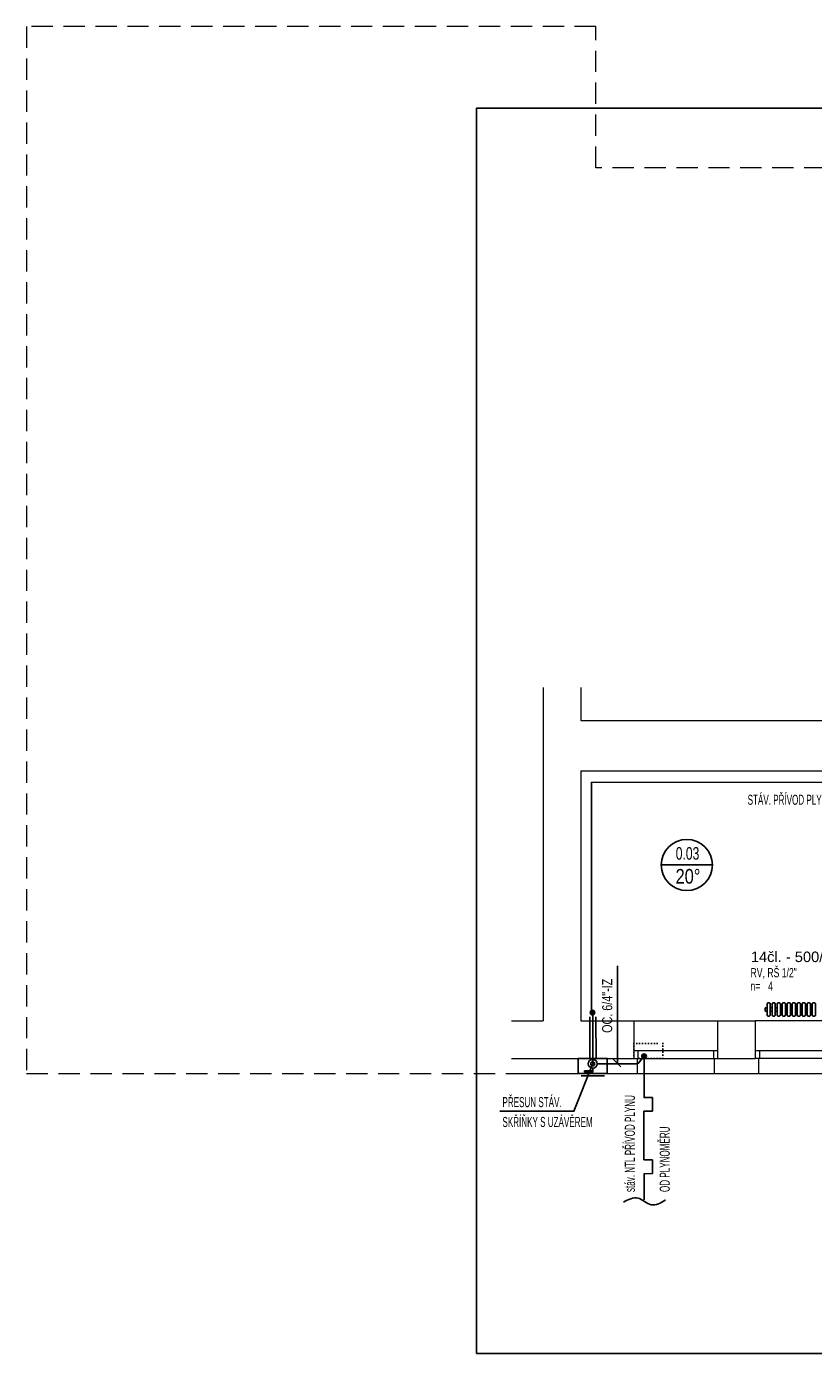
# Model space of a CAD drawing. Header units: millimetres. Extents: x 2424458 to 5109721, y -2781114 to -1335434.
# Tile 36 of 59: x 2547786 to 2557169, y -1394170 to -1378347. Entities that reach past the tile are written whole.
import ezdxf
from ezdxf.enums import TextEntityAlignment as Align

# ---------------------------------------------------------------- set-up
doc = ezdxf.new("R2010")
doc.units = ezdxf.units.MM
doc.header["$LTSCALE"] = 20
doc.header["$MEASUREMENT"] = 0
for name, pattern in [('DASHED', [19.05, 12.7, -6.35]), ('DOT', [0.25, 0, -0.25]), ('ČERCHOVANÁ', [25.4, 12.7, -6.35, 0, -6.35])]:
    doc.linetypes.add(name, pattern=pattern)
for name, color, linetype in [('ARMATURY', 2, 'Continuous'), ('CKTU0_1M', 1, 'Continuous'), ('KOTY', 2, 'Continuous'), ('PLYN', 4, 'Continuous'), ('slepák', 8, 'Continuous'), ('UT', 6, 'Continuous'), ('VNITŘVODA', 30, 'ČERCHOVANÁ'), ('Čísla místností', 7, 'Continuous')]:
    doc.layers.add(name, color=color, linetype=linetype)
doc.layers.add('Rámečky', color=7, linetype='Continuous', lineweight=25)
doc.layers.add('TZB TEXT', color=3, linetype='Continuous', lineweight=18)
doc.styles.add('ARIEL', font='ARIAL.TTF')
doc.styles.add('ROMAN', font='ic-romans.shx')
doc.styles.add('ROMANS', font='ic-romans.shx', dxfattribs={"width": 0.8})
doc.linetypes.add('PLYN_ROZVOD', pattern='A,35,-15,[127,cadkon.shx,S=5,R=0,X=0,Y=0],-15', length=65)

# ---------------------------------------------------------------- blocks, each defined once
blk = doc.blocks.new('*U727', base_point=(31500, 0))
at = {"layer": 'Rámečky', "linetype": 'Continuous'}
for p, q in [((31500, 14850), (0, 14850)), ((0, 14850), (0, 0)), ((0, 0), (31500, 0))]:
    blk.add_line(p, q, dxfattribs=at)

msp = doc.modelspace()

# ---------------------------------------------------------------- hatches: boundary and pattern name
at = {"layer": 'PLYN'}
for points in [[(2554506.7, -1390106, 1), (2554561.4, -1390106, 1)], [(2555118.9, -1390623.6, 1), (2555173.3, -1390629.1, 1)]]:
    msp.add_hatch(color=2, dxfattribs=at).paths.add_polyline_path(points)

# ---------------------------------------------------------------- linework, layer by layer
at = {"color": 7, "linetype": 'DOT', "ltscale": 200}
msp.add_line((2554462.2, -1390581.7), (2554462.2, -1390651.7), dxfattribs=at)
at = {"color": 7, "linetype": 'Continuous'}
msp.add_lwpolyline([(2553430.5, -1391282.5), (2554312.9, -1391282.5), (2554540.3, -1390711.9)], dxfattribs=at)
at = {"linetype": 'Continuous', "start_tangent": (-0.9983824, -0.0568557)}
msp.add_spline([(2554902.1, -1392365.9), (2555075.8, -1392316.9), (2555234, -1392395.5), (2555399.8, -1392342.1), (2555406.1, -1392337.2)], degree=3, dxfattribs=at)
at = {"layer": 'ARMATURY', "linetype": 'Continuous'}
for p, q in [((2554833.8, -1390715.8), (2554833.8, -1389549.1)), ((2554501.4, -1390157.3), (2554501.7, -1390659.3)), ((2554574.3, -1390155.8), (2554576.2, -1390659)), ((2554772.9, -1390651.7), (2554872.1, -1390750.9)), ((2554439.8, -1390797.9), (2554538.3, -1390797.7)), ((2554439.8, -1390813.8), (2554439.8, -1390797.9)), ((2554538.4, -1390813.6), (2554439.8, -1390813.8)), ((2554538.2, -1390769.1), (2554538.4, -1390813.6)), ((2554397.4, -1390857.7), (2554675.8, -1390857.7))]:
    msp.add_line(p, q, dxfattribs=at)
at = {"layer": 'ARMATURY', "linetype": 'DOT', "ltscale": 7}
msp.add_lwpolyline([(2555026.3, -1390471.7), (2555372.9, -1390471.7), (2555372.9, -1390651.7), (2555026.3, -1390651.7)], close=True, dxfattribs=at)
at = {"layer": 'ARMATURY', "linetype": 'Continuous'}
msp.add_lwpolyline([(2554364.2, -1390651.7), (2554710.8, -1390651.7), (2554710.8, -1390831.7), (2554364.2, -1390831.7)], close=True, dxfattribs=at)
for centre, radius in [((2554537.5, -1390715.8), 53.3), ((2554537.5, -1390715.8), 24.3), ((2555149.1, -1390625.5), 25)]:
    msp.add_circle(centre, radius, dxfattribs=at)
at = {"layer": 'CKTU0_1M', "linetype": 'DASHED', "ltscale": 10}
for p, q in [((2555149.2, -1390651.7), (2555152.1, -1391121.6)), ((2555147.5, -1391860.3), (2555146.1, -1391281.5)), ((2555149.9, -1392025.9), (2555149.7, -1392339.4))]:
    msp.add_line(p, q, dxfattribs=at)
at = {"layer": 'CKTU0_1M'}
for p, q in [((2555145.7, -1391115.9), (2555248.2, -1391115.7)), ((2555248.2, -1391115.7), (2555248.6, -1391281.3)), ((2555248.6, -1391281.3), (2555146.1, -1391281.5)), ((2555147.5, -1391860.3), (2555249.9, -1391860)), ((2555249.9, -1391860), (2555250.3, -1392025.6)), ((2555250.3, -1392025.6), (2555147.9, -1392025.9))]:
    msp.add_line(p, q, dxfattribs=at)
at = {"layer": 'PLYN', "linetype": 'PLYN_ROZVOD', "lineweight": -3, "ltscale": 0.7}
for p, q in [((2561442.8, -1387365.2), (2554524.2, -1387357.7)), ((2554524.2, -1387357.7), (2554524.2, -1390096))]:
    msp.add_line(p, q, dxfattribs=at)
at = {"layer": 'PLYN', "color": 5, "linetype": 'PLYN_ROZVOD', "lineweight": -3, "ltscale": 0.4}
for p, q in [((2554540.3, -1390711.9), (2554538.4, -1390135)), ((2554591.1, -1390715.8), (2555076.4, -1390715.8))]:
    msp.add_line(p, q, dxfattribs=at)
at = {"layer": 'PLYN', "color": 2}
for centre in [(2554534.5, -1390104.8), (2555149.1, -1390625.5)]:
    msp.add_circle(centre, 27.4, dxfattribs=at)
at = {"layer": 'slepák', "linetype": 'DASHED', "lineweight": 13, "transparency": 33554687}
for p, q in [((2547785.7, -1378346.7), (2547785.7, -1390831.7)), ((2554575.7, -1378346.7), (2547785.7, -1378346.7)), ((2554575.7, -1380031.7), (2554575.7, -1378346.7)), ((2563027.7, -1380031.7), (2554575.7, -1380031.7)), ((2547785.7, -1390831.7), (2553561.7, -1390831.7))]:
    msp.add_line(p, q, dxfattribs=at)
at = {"layer": 'slepák', "linetype": 'Continuous', "lineweight": 13, "transparency": 33554687}
for p, q in [((2553945.7, -1386227.3), (2553945.7, -1390201.7)), ((2554395.7, -1386227.3), (2554395.7, -1386621.7)), ((2554395.7, -1386621.7), (2563250.7, -1386621.7)), ((2554395.7, -1387221.7), (2561075.7, -1387221.7)), ((2554395.7, -1387221.7), (2554395.7, -1390201.7)), ((2553567.9, -1390201.7), (2553945.7, -1390201.7)), ((2554395.7, -1390201.7), (2556475.7, -1390201.7)), ((2555025.7, -1390201.7), (2555025.7, -1390651.7)), ((2556025.7, -1390201.7), (2556025.7, -1390651.7)), ((2556475.7, -1390201.7), (2556475.7, -1390651.7)), ((2557475.7, -1390201.7), (2556475.7, -1390201.7)), ((2553567.9, -1390651.7), (2556475.7, -1390651.7)), ((2556025.7, -1390561.7), (2555025.7, -1390561.7)), ((2555065.7, -1390651.7), (2555065.7, -1390831.7)), ((2555075.7, -1390561.7), (2555075.7, -1390651.7)), ((2555975.7, -1390561.7), (2555975.7, -1390651.7)), ((2555985.7, -1390651.7), (2555985.7, -1390831.7)), ((2557475.7, -1390561.7), (2556475.7, -1390561.7)), ((2557475.7, -1390651.7), (2556475.7, -1390651.7)), ((2556515.7, -1390651.7), (2556515.7, -1390831.7)), ((2556525.7, -1390561.7), (2556525.7, -1390651.7)), ((2553561.7, -1390831.7), (2557435.7, -1390831.7))]:
    msp.add_line(p, q, dxfattribs=at)
at = {"layer": 'UT', "color": 2}
msp.add_line((2555354.5, -1388344.8), (2555964.1, -1388344.8), dxfattribs=at)
at = {"layer": 'UT', "color": 5, "lineweight": -3}
msp.add_line((2555076.4, -1390715.8), (2555149.1, -1390625.5), dxfattribs=at)
at = {"layer": 'UT', "color": 1}
for points in [[(2556594.2, -1390047.3), (2556594.2, -1390087.3), (2556615.2, -1390087.3), (2556615.2, -1390047.3)], [(2556654.2, -1390047.3), (2556654.2, -1390087.3), (2556675.2, -1390087.3), (2556675.2, -1390047.3)], [(2556714.2, -1390047.3), (2556714.2, -1390087.3), (2556735.2, -1390087.3), (2556735.2, -1390047.3)], [(2556774.2, -1390047.3), (2556774.2, -1390087.3), (2556795.2, -1390087.3), (2556795.2, -1390047.3)], [(2556834.2, -1390047.3), (2556834.2, -1390087.3), (2556855.2, -1390087.3), (2556855.2, -1390047.3)], [(2556894.2, -1390047.3), (2556894.2, -1390087.3), (2556915.2, -1390087.3), (2556915.2, -1390047.3)], [(2556954.2, -1390047.3), (2556954.2, -1390087.3), (2556975.2, -1390087.3), (2556975.2, -1390047.3)], [(2557014.2, -1390047.3), (2557014.2, -1390087.3), (2557035.2, -1390087.3), (2557035.2, -1390047.3)], [(2557074.2, -1390047.3), (2557074.2, -1390087.3), (2557095.2, -1390087.3), (2557095.2, -1390047.3)], [(2557134.2, -1390047.3), (2557134.2, -1390087.3), (2557155.2, -1390087.3), (2557155.2, -1390047.3)]]:
    msp.add_lwpolyline(points, close=True, dxfattribs=at)
for points in [[(2556615.2, -1390002.3), (2556615.2, -1390132.3, 0.4142136), (2556630.2, -1390147.3), (2556639.2, -1390147.3, 0.4142136), (2556654.2, -1390132.3), (2556654.2, -1390002.3, 0.4142136), (2556639.2, -1389987.3), (2556630.2, -1389987.3, 0.4142136)], [(2556675.2, -1390002.3), (2556675.2, -1390132.3, 0.4142136), (2556690.2, -1390147.3), (2556699.2, -1390147.3, 0.4142136), (2556714.2, -1390132.3), (2556714.2, -1390002.3, 0.4142136), (2556699.2, -1389987.3), (2556690.2, -1389987.3, 0.4142136)], [(2556735.2, -1390002.3), (2556735.2, -1390132.3, 0.4142136), (2556750.2, -1390147.3), (2556759.2, -1390147.3, 0.4142136), (2556774.2, -1390132.3), (2556774.2, -1390002.3, 0.4142136), (2556759.2, -1389987.3), (2556750.2, -1389987.3, 0.4142136)], [(2556795.2, -1390002.3), (2556795.2, -1390132.3, 0.4142136), (2556810.2, -1390147.3), (2556819.2, -1390147.3, 0.4142136), (2556834.2, -1390132.3), (2556834.2, -1390002.3, 0.4142136), (2556819.2, -1389987.3), (2556810.2, -1389987.3, 0.4142136)], [(2556855.2, -1390002.3), (2556855.2, -1390132.3, 0.4142136), (2556870.2, -1390147.3), (2556879.2, -1390147.3, 0.4142136), (2556894.2, -1390132.3), (2556894.2, -1390002.3, 0.4142136), (2556879.2, -1389987.3), (2556870.2, -1389987.3, 0.4142136)], [(2556915.2, -1390002.3), (2556915.2, -1390132.3, 0.4142136), (2556930.2, -1390147.3), (2556939.2, -1390147.3, 0.4142136), (2556954.2, -1390132.3), (2556954.2, -1390002.3, 0.4142136), (2556939.2, -1389987.3), (2556930.2, -1389987.3, 0.4142136)], [(2556975.2, -1390002.3), (2556975.2, -1390132.3, 0.4142136), (2556990.2, -1390147.3), (2556999.2, -1390147.3, 0.4142136), (2557014.2, -1390132.3), (2557014.2, -1390002.3, 0.4142136), (2556999.2, -1389987.3), (2556990.2, -1389987.3, 0.4142136)], [(2557035.2, -1390002.3), (2557035.2, -1390132.3, 0.4142136), (2557050.2, -1390147.3), (2557059.2, -1390147.3, 0.4142136), (2557074.2, -1390132.3), (2557074.2, -1390002.3, 0.4142136), (2557059.2, -1389987.3), (2557050.2, -1389987.3, 0.4142136)], [(2557095.2, -1390002.3), (2557095.2, -1390132.3, 0.4142136), (2557110.2, -1390147.3), (2557119.2, -1390147.3, 0.4142136), (2557134.2, -1390132.3), (2557134.2, -1390002.3, 0.4142136), (2557119.2, -1389987.3), (2557110.2, -1389987.3, 0.4142136)], [(2557155.2, -1390002.3), (2557155.2, -1390132.3, 0.4142136), (2557170.2, -1390147.3), (2557179.2, -1390147.3, 0.4142136), (2557194.2, -1390132.3), (2557194.2, -1390002.3, 0.4142136), (2557179.2, -1389987.3), (2557170.2, -1389987.3, 0.4142136)]]:
    msp.add_lwpolyline(points, format="xyb", close=True, dxfattribs=at)
at = {"layer": 'UT', "color": 2}
msp.add_circle((2555659.3, -1388344.8), 304.8, dxfattribs=at)

# ---------------------------------------------------------------- block references
at = {"layer": 'Rámečky'}
msp.add_blockref('*U727', (2584652.7, -1394169.8), dxfattribs=at)

# ---------------------------------------------------------------- texts
at = {"layer": 'ARMATURY', "color": 3, "style": 'ARIEL', "width": 0.8}
msp.add_text('20°', height=175, dxfattribs=at).set_placement((2555525, -1388619.9), align=Align.BOTTOM_LEFT)
at = {"layer": 'KOTY', "lineweight": -3, "insert": (2554710.4, -1390024.3), "char_height": 120, "width": 1415.987, "attachment_point": 5, "rotation": 90, "style": 'ROMANS'}
msp.add_mtext('\\pxi-3,l3,t3;OC.^I6/4"-IZ', dxfattribs=at)
at = {"layer": 'TZB TEXT', "style": 'ARIEL'}
msp.add_text('14čl. - 500/200', height=125, dxfattribs=at).set_placement((2556422.7, -1389540.1), align=Align.BOTTOM_LEFT)
at = {"layer": 'TZB TEXT', "style": 'ROMAN', "width": 0.7}
for s, p in [('RV, RŠ 1/2"', (2556419.1, -1389717.3)), ('4', (2556628.3, -1389877.2)), ('n=', (2556417.9, -1389877.2))]:
    msp.add_text(s, height=110, dxfattribs=at).set_placement(p, align=Align.BOTTOM_LEFT)
at = {"layer": 'VNITŘVODA', "color": 3, "style": 'ROMAN', "width": 0.6}
msp.add_text('STÁV. PŘÍVOD PLYNU PŘEMÍSTIT POD STROP', height=120, dxfattribs=at).set_placement((2556384.3, -1387663), align=Align.BOTTOM_LEFT)
for s, p in [('PŘESUN STÁV.', (2553460.8, -1391232.7)), ('SKŘÍŇKY S UZÁVĚREM', (2553460.8, -1391469.1))]:
    msp.add_text(s, height=120, dxfattribs=at).set_placement(p)
for s, p in [('stáv. NTL PŘÍVOD PLYNU', (2555075.9, -1392244.7)), ('OD PLYNOMĚRU', (2555491.7, -1392244.7))]:
    msp.add_text(s, height=120, rotation=90, dxfattribs=at).set_placement(p, align=Align.BOTTOM_LEFT)
at = {"layer": 'Čísla místností', "color": 7, "insert": (2555527, -1388283.8), "char_height": 150, "attachment_point": 7, "style": 'ARIEL'}
msp.add_mtext('\\W0.69;0.03', dxfattribs=at)

doc.saveas('drawing.dxf')
